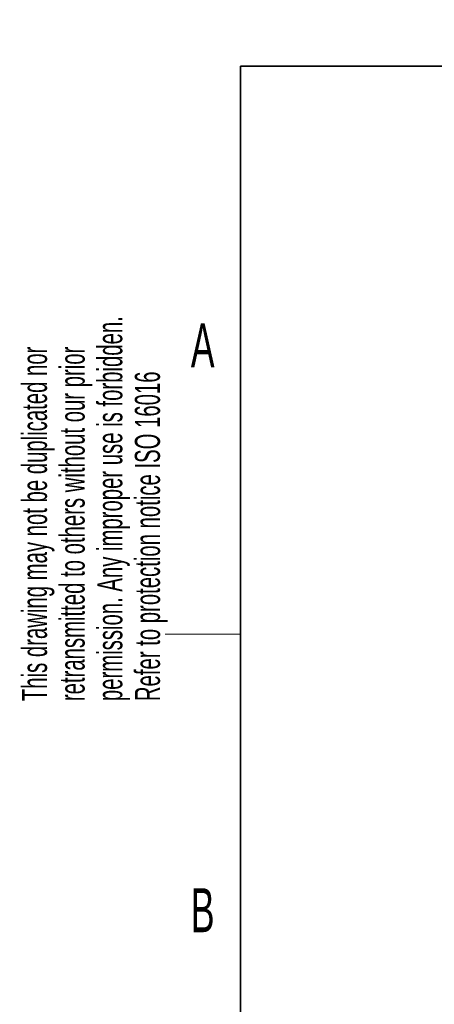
# Model space of a CAD drawing. Header units: millimetres. Extents: x 5 to 418, y 2 to 292.
# Tile 20 of 61: x 8 to 41, y 208 to 286. Entities that reach past the tile are written whole.
import ezdxf

# ---------------------------------------------------------------- set-up
doc = ezdxf.new("R2010")
doc.units = ezdxf.units.MM
doc.layers.add('SLD-0', color=7, linetype='Continuous')
doc.styles.add('SLDTEXTSTYLE1', font='TXT', dxfattribs={"width": 0.605})

msp = doc.modelspace()

# ---------------------------------------------------------------- linework, layer by layer
at = {"layer": 'SLD-0', "lineweight": 35}
for p, q in [((408, 282.5), (26, 282.5)), ((26, 282.5), (26, 12))]:
    msp.add_line(p, q, dxfattribs=at)
at = {"layer": 'SLD-0', "lineweight": 18}
msp.add_line((20, 237.25), (26, 237.25), dxfattribs=at)

# ---------------------------------------------------------------- texts
at = {"layer": 'SLD-0', "char_height": 2, "attachment_point": 1, "rotation": 90, "style": 'SLDTEXTSTYLE1'}
for s, insert in [('permission. Any improper use is forbidden.', (14.5783, 231.9088)), ('retransmitted to others without our prior', (11.5783, 231.9088)), ('This drawing may not be duplicated nor', (8.5783, 231.9088)), ('Refer to protection notice ISO 16016', (17.5783, 231.9088))]:
    msp.add_mtext(s, dxfattribs=dict(at, insert=insert))
at = {"layer": 'SLD-0', "char_height": 3.5, "attachment_point": 2, "style": 'SLDTEXTSTYLE1'}
for s, insert in [('A', (22.9816, 262.0011)), ('B', (22.9816, 217.0011))]:
    msp.add_mtext(s, dxfattribs=dict(at, insert=insert))

doc.saveas('drawing.dxf')
